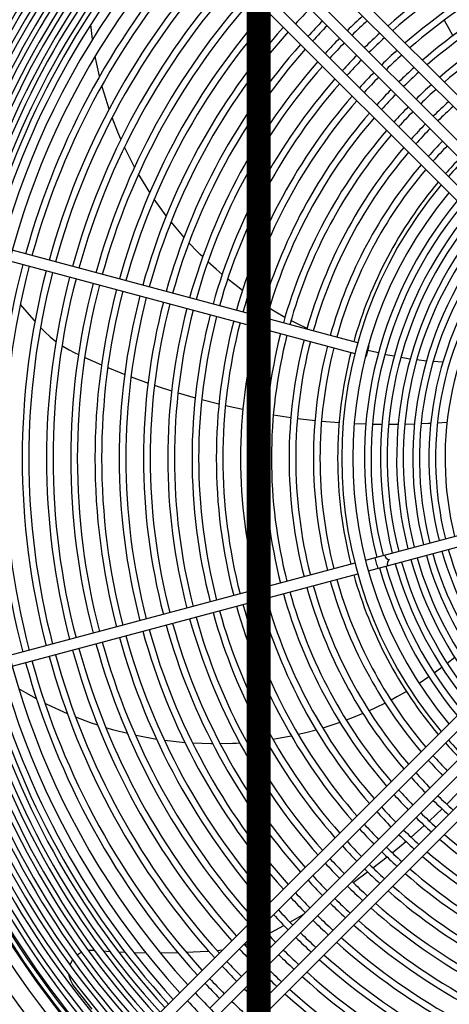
# Model space of a CAD drawing. Header units: centimetres. Extents: x -92429 to 178773, y 2337 to 428125.
# Tile 12 of 138: x 162336 to 162354, y 8904 to 8945. Entities that reach past the tile are written whole.
import ezdxf

# ---------------------------------------------------------------- set-up
doc = ezdxf.new("R2010")
doc.units = ezdxf.units.CM
doc.header["$LTSCALE"] = 50
doc.layers.add('Dach_Ist$0$RYSUNKOWE_NIEDRUK', color=6, linetype='Continuous', plot=False)
doc.layers.add('WL_urządzenia', color=1, linetype='Continuous')

msp = doc.modelspace()

# ---------------------------------------------------------------- linework, layer by layer
at = {"layer": 'Dach_Ist$0$RYSUNKOWE_NIEDRUK', "color": 8, "const_width": 1, "elevation": 2170}
msp.add_lwpolyline([(162474.34, 8804.997), (162761.334, 8893.291), (162225.915, 8893.291), (162346.373, 8893.291), (162346.373, 8733.149), (162346.373, 13607.706), (162346.373, 13508.773), (162262.567, 13508.773), (162671.299, 13508.773), (162444.719, 13577.681)], dxfattribs=at)
at = {"layer": 'WL_urządzenia', "color": 1, "linetype": 'Continuous'}
for p, q in [((162340.187, 8956.833, 2170), (162364.216, 8932.804, 2170)), ((162363.825, 8932.539, 2170), (162339.859, 8956.505, 2170)), ((162338.286, 8954.932, 2170), (162362.252, 8930.966, 2170)), ((162361.987, 8930.576, 2170), (162337.959, 8954.604, 2170)), ((162344.317, 8950.146, 2170), (162354.937, 8939.527, 2170)), ((162355.264, 8939.855, 2170), (162344.645, 8950.474, 2170)), ((162339.395, 8944.637, 2170), (162339.32, 8945.264, 2170)), ((162354.16, 8945.447, 2170), (162354.355, 8945.102, 2170)), ((162354.355, 8945.102, 2170), (162354.53, 8944.799, 2170)), ((162339.574, 8943.603, 2170), (162339.509, 8943.934, 2170)), ((162339.688, 8943.093, 2170), (162339.574, 8943.603, 2170)), ((162339.813, 8942.612, 2170), (162339.788, 8942.705, 2170)), ((162340.091, 8941.713, 2170), (162339.813, 8942.612, 2170)), ((162340.458, 8940.743, 2170), (162340.218, 8941.356, 2170)), ((162340.586, 8940.444, 2170), (162340.458, 8940.743, 2170)), ((162340.885, 8939.807, 2170), (162340.736, 8940.116, 2170)), ((162341.16, 8939.279, 2170), (162340.885, 8939.807, 2170)), ((162341.378, 8938.891, 2170), (162341.328, 8938.977, 2170)), ((162341.798, 8938.208, 2170), (162341.378, 8938.891, 2170)), ((162342.493, 8937.225, 2170), (162341.982, 8937.931, 2170)), ((162343.184, 8936.384, 2170), (162342.691, 8936.972, 2170)), ((162343.235, 8936.327, 2170), (162343.184, 8936.384, 2170)), ((162343.804, 8935.721, 2170), (162343.445, 8936.095, 2170)), ((162350.53, 8931.895, 2170), (162336.024, 8935.782, 2170)), ((162343.918, 8935.607, 2170), (162343.804, 8935.721, 2170)), ((162335.904, 8935.334, 2170), (162350.41, 8931.447, 2170)), ((162344.02, 8935.507, 2170), (162343.918, 8935.607, 2170)), ((162344.581, 8934.988, 2170), (162344.24, 8935.297, 2170)), ((162344.84, 8934.764, 2170), (162344.581, 8934.988, 2170)), ((162345.365, 8934.34, 2170), (162345.07, 8934.574, 2170)), ((162345.692, 8934.093, 2170), (162345.365, 8934.34, 2170)), ((162346.204, 8933.734, 2170), (162345.93, 8933.923, 2170)), ((162346.573, 8933.493, 2170), (162346.204, 8933.734, 2170)), ((162336.358, 8933.503, 2170), (162336.932, 8932.844, 2170)), ((162347.088, 8933.181, 2170), (162346.817, 8933.342, 2170)), ((162347.477, 8932.962, 2170), (162347.088, 8933.181, 2170)), ((162336.932, 8932.844, 2170), (162336.974, 8932.796, 2170)), ((162348.004, 8932.688, 2170), (162347.728, 8932.828, 2170)), ((162337.209, 8932.538, 2170), (162337.221, 8932.524, 2170)), ((162337.221, 8932.524, 2170), (162337.378, 8932.363, 2170)), ((162337.378, 8932.363, 2170), (162337.621, 8932.139, 2170)), ((162348.404, 8932.497, 2170), (162348.004, 8932.688, 2170)), ((162337.621, 8932.139, 2170), (162337.86, 8931.949, 2170)), ((162338.113, 8931.773, 2170), (162338.145, 8931.752, 2170)), ((162338.145, 8931.752, 2170), (162338.416, 8931.592, 2170)), ((162338.416, 8931.592, 2170), (162338.628, 8931.484, 2170)), ((162338.628, 8931.484, 2170), (162338.805, 8931.4, 2170)), ((162351.399, 8931.466, 2170), (162350.958, 8931.576, 2170)), ((162351.001, 8931.769, 2170), (162350.978, 8931.775, 2170)), ((162339.068, 8931.277, 2170), (162339.771, 8930.964, 2170)), ((162350.858, 8931.327, 2170), (162350.881, 8931.321, 2170)), ((162351.8, 8931.377, 2170), (162351.67, 8931.404, 2170)), ((162352.063, 8931.325, 2170), (162351.8, 8931.377, 2170)), ((162352.734, 8931.212, 2170), (162352.337, 8931.275, 2170)), ((162353.415, 8931.128, 2170), (162353.012, 8931.174, 2170)), ((162353.89, 8931.087, 2170), (162353.696, 8931.102, 2170)), ((162354.104, 8931.073, 2170), (162353.89, 8931.087, 2170)), ((162340.036, 8930.852, 2170), (162340.579, 8930.631, 2170)), ((162340.579, 8930.631, 2170), (162340.746, 8930.565, 2170)), ((162341.013, 8930.462, 2170), (162341.727, 8930.202, 2170)), ((162341.996, 8930.109, 2170), (162342.148, 8930.057, 2170)), ((162342.148, 8930.057, 2170), (162342.714, 8929.874, 2170)), ((162342.985, 8929.79, 2170), (162343.707, 8929.581, 2170)), ((162343.979, 8929.507, 2170), (162344.705, 8929.322, 2170)), ((162344.978, 8929.258, 2170), (162345.365, 8929.171, 2170)), ((162345.365, 8929.171, 2170), (162345.707, 8929.099, 2170)), ((162345.981, 8929.043, 2170), (162346.713, 8928.909, 2170)), ((162346.988, 8928.863, 2170), (162346.997, 8928.862, 2170)), ((162346.997, 8928.862, 2170), (162347.723, 8928.753, 2170)), ((162347.999, 8928.717, 2170), (162348.635, 8928.642, 2170)), ((162348.635, 8928.642, 2170), (162348.735, 8928.631, 2170)), ((162349.012, 8928.604, 2170), (162349.75, 8928.543, 2170)), ((162350.384, 8928.506, 2170), (162350.872, 8928.485, 2170)), ((162351.151, 8928.477, 2170), (162351.551, 8928.47, 2170)), ((162351.83, 8928.468, 2170), (162351.894, 8928.468, 2170)), ((162351.894, 8928.468, 2170), (162352.231, 8928.47, 2170)), ((162352.511, 8928.475, 2170), (162352.913, 8928.485, 2170)), ((162353.194, 8928.496, 2170), (162353.5, 8928.51, 2170)), ((162353.5, 8928.51, 2170), (162353.598, 8928.516, 2170)), ((162353.879, 8928.533, 2170), (162354.284, 8928.562, 2170)), ((162350.858, 8922.755, 2170), (162358.065, 8924.686, 2170)), ((162350.978, 8922.307, 2170), (162358.185, 8924.238, 2170)), ((162337.959, 8899.478, 2170), (162361.987, 8923.506, 2170)), ((162362.252, 8923.116, 2170), (162338.286, 8899.15, 2170)), ((162350.41, 8922.635, 2170), (162335.904, 8918.748, 2170)), ((162336.024, 8918.3, 2170), (162350.53, 8922.187, 2170)), ((162339.859, 8897.577, 2170), (162363.825, 8921.543, 2170)), ((162364.216, 8921.277, 2170), (162340.187, 8897.249, 2170)), ((162354.603, 8918.673, 2170), (162354.29, 8918.42, 2170)), ((162354.07, 8918.249, 2170), (162353.855, 8918.089, 2170)), ((162353.521, 8917.85, 2170), (162353.116, 8917.578, 2170)), ((162353.855, 8918.089, 2170), (162353.748, 8918.011, 2170)), ((162336.588, 8917.184, 2170), (162336.299, 8917.357, 2170)), ((162337.044, 8916.928, 2170), (162336.588, 8917.184, 2170)), ((162352.178, 8917.015, 2170), (162351.929, 8916.879, 2170)), ((162352.576, 8917.243, 2170), (162352.178, 8917.015, 2170)), ((162337.485, 8916.699, 2170), (162337.399, 8916.742, 2170)), ((162338.339, 8916.303, 2170), (162337.485, 8916.699, 2170)), ((162351.681, 8916.75, 2170), (162351.284, 8916.555, 2170)), ((162350.751, 8916.314, 2170), (162350.341, 8916.145, 2170)), ((162351.284, 8916.555, 2170), (162351.008, 8916.428, 2170)), ((162339.306, 8915.927, 2170), (162338.689, 8916.159, 2170)), ((162339.613, 8915.823, 2170), (162339.306, 8915.927, 2170)), ((162349.362, 8915.794, 2170), (162349.061, 8915.7, 2170)), ((162349.785, 8915.937, 2170), (162349.362, 8915.794, 2170)), ((162350.341, 8916.145, 2170), (162350.052, 8916.034, 2170)), ((162340.287, 8915.618, 2170), (162339.957, 8915.714, 2170)), ((162340.863, 8915.469, 2170), (162340.287, 8915.618, 2170)), ((162341.297, 8915.371, 2170), (162341.2, 8915.392, 2170)), ((162342.086, 8915.227, 2170), (162341.297, 8915.371, 2170)), ((162347.75, 8915.368, 2170), (162347.347, 8915.289, 2170)), ((162348.359, 8915.507, 2170), (162348.036, 8915.43, 2170)), ((162348.785, 8915.62, 2170), (162348.359, 8915.507, 2170)), ((162343.281, 8915.085, 2170), (162342.415, 8915.179, 2170)), ((162344.369, 8915.037, 2170), (162343.602, 8915.063, 2170)), ((162344.446, 8915.036, 2170), (162344.369, 8915.037, 2170)), ((162345.277, 8915.053, 2170), (162344.758, 8915.037, 2170)), ((162345.437, 8915.062, 2170), (162345.277, 8915.053, 2170)), ((162345.58, 8915.071, 2170), (162345.437, 8915.062, 2170)), ((162346.341, 8915.14, 2170), (162345.883, 8915.094, 2170)), ((162346.681, 8915.183, 2170), (162346.341, 8915.14, 2170)), ((162347.347, 8915.289, 2170), (162346.976, 8915.226, 2170)), ((162354.937, 8914.555, 2170), (162344.317, 8903.936, 2170)), ((162344.645, 8903.608, 2170), (162355.264, 8914.227, 2170)), ((162354.269, 8912.508, 2170), (162354.72, 8912.963, 2170)), ((162353.539, 8911.808, 2170), (162354.071, 8912.313, 2170)), ((162353.532, 8911.802, 2170), (162353.539, 8911.808, 2170)), ((162352.77, 8911.12, 2170), (162353.327, 8911.613, 2170)), ((162352.29, 8910.712, 2170), (162352.558, 8910.937, 2170)), ((162351.984, 8910.461, 2170), (162352.29, 8910.712, 2170)), ((162351.172, 8909.827, 2170), (162351.765, 8910.286, 2170)), ((162350.337, 8909.218, 2170), (162350.947, 8909.658, 2170)), ((162350.069, 8909.032, 2170), (162350.104, 8909.056, 2170)), ((162347.685, 8907.548, 2170), (162348.193, 8907.839, 2170)), ((162348.193, 8907.839, 2170), (162348.261, 8907.88, 2170)), ((162346.753, 8907.047, 2170), (162347.433, 8907.409, 2170)), ((162345.811, 8906.612, 2170), (162346.104, 8906.727, 2170)), ((162346.104, 8906.727, 2170), (162346.319, 8906.827, 2170)), ((162346.319, 8906.827, 2170), (162346.495, 8906.915, 2170)), ((162338.836, 8906.231, 2170), (162338.928, 8906.283, 2170)), ((162339.209, 8906.368, 2170), (162339.352, 8906.376, 2170)), ((162339.352, 8906.376, 2170), (162339.413, 8906.373, 2170)), ((162339.413, 8906.373, 2170), (162339.472, 8906.368, 2170)), ((162339.839, 8906.339, 2170), (162339.844, 8906.339, 2170)), ((162339.844, 8906.339, 2170), (162340.118, 8906.32, 2170)), ((162340.483, 8906.299, 2170), (162340.76, 8906.286, 2170)), ((162341.123, 8906.273, 2170), (162341.638, 8906.261, 2170)), ((162342.235, 8906.258, 2170), (162342.977, 8906.27, 2170)), ((162343.331, 8906.281, 2170), (162344.204, 8906.328, 2170)), ((162344.204, 8906.328, 2170), (162344.267, 8906.332, 2170)), ((162344.616, 8906.358, 2170), (162344.634, 8906.36, 2170)), ((162344.634, 8906.36, 2170), (162344.857, 8906.383, 2170)), ((162344.857, 8906.383, 2170), (162344.865, 8906.384, 2170)), ((162345.775, 8906.599, 2170), (162345.811, 8906.612, 2170)), ((162338.486, 8905.825, 2170), (162338.558, 8905.957, 2170)), ((162338.748, 8906.168, 2170), (162338.836, 8906.231, 2170)), ((162338.453, 8905.739, 2170), (162338.486, 8905.825, 2170)), ((162338.42, 8905.292, 2170), (162338.415, 8905.32, 2170)), ((162338.468, 8905.118, 2170), (162338.42, 8905.292, 2170)), ((162338.551, 8904.952, 2170), (162338.468, 8905.118, 2170)), ((162338.595, 8904.888, 2170), (162338.551, 8904.952, 2170)), ((162339.381, 8903.891, 2170), (162338.595, 8904.888, 2170))]:
    msp.add_line(p, q, dxfattribs=at)
for points in [[(162351.001, 8931.769, -0.037253), (162350.933, 8931.547, -0.037253), (162350.881, 8931.321)], [(162350.881, 8931.321, -0.037253), (162350.949, 8931.543)], [(162350.949, 8931.543, -0.037253), (162351.001, 8931.769)], [(162351.254, 8922.861, -0.037253), (162351.306, 8922.635, -0.037253), (162351.374, 8922.413)], [(162351.671, 8922.972, 0.374287), (162351.862, 8922.784, 0.374287), (162351.791, 8922.525)]]:
    msp.add_lwpolyline(points, format="xyb", dxfattribs=at)
msp.add_circle((162367.75, 8927.041, 2170), 47.277, dxfattribs=at)
for radius, start, end in [(47.277, 229.4416, 220.5584), (42.566, 227.9961, 222.0039), (42.222, 228.0205, 221.9795), (42.012, 228.0356, 221.9644), (38.964, 137.3179, 221.7267), (38.239, 137.3619, 222.6381), (37.775, 137.3909, 222.6091), (37.729, 137.3939, 164.6481), (37.544, 137.4057, 164.6463), (37.483, 137.4096, 164.6457), (37.205, 137.4276, 164.6431), (36.992, 137.4416, 164.641), (36.714, 137.4601, 164.6383), (36.501, 137.4744, 164.6362), (36.223, 137.4935, 164.6334), (36.011, 137.5082, 164.6313), (35.732, 137.5277, 164.6284), (35.52, 137.5429, 164.6262), (35.242, 137.5629, 164.6232), (35.029, 137.5785, 164.6209), (34.751, 137.5992, 164.6179), (34.538, 137.6152, 164.6155), (34.26, 137.6364, 164.6124), (24.177, 105.5492, 131.2627), (34.048, 137.6529, 164.61), (33.769, 137.6748, 164.6068), (23.899, 105.5556, 131.2191), (33.372, 137.7066, 222.2934), (23.158, 105.5734, 131.098), (32.908, 137.7448, 222.2552), (22.88, 105.5804, 131.0505), (32.329, 137.794, 164.5893), (32.051, 137.8183, 164.5857), (31.31, 137.8851, 164.5759), (22.139, 105.5998, 130.9181), (21.861, 105.6074, 130.8661), (31.032, 137.9109, 164.5721), (30.291, 137.9822, 164.5616), (21.12, 105.6287, 130.7208), (30.013, 138.0099, 164.5576), (20.842, 105.6371, 130.6636), (29.272, 138.0861, 164.5464), (28.994, 138.1157, 164.542), (28.253, 138.1975, 164.53), (27.975, 138.2293, 164.5253), (26.956, 135.4926, 137.3651), (25.196, 132.4696, 134.473), (27.234, 138.3173, 164.5124), (26.215, 135.5065, 137.432), (25.937, 135.512, 137.4581), (24.918, 132.4413, 134.4671), (26.956, 138.3516, 164.5074), (24.177, 132.3628, 134.4508), (26.215, 138.4464, 164.4935), (25.196, 135.527, 137.5304), (24.918, 135.5329, 137.5587), (23.899, 132.3321, 134.4444), (25.937, 138.4834, 164.488), (24.177, 135.5492, 137.6372), (23.158, 132.2467, 134.4266), (22.88, 132.2132, 134.4196), (25.196, 138.586, 164.473), (24.918, 138.626, 164.4671), (23.899, 135.5556, 137.6679), (23.158, 135.5734, 137.7533), (22.139, 132.1199, 134.4002), (21.861, 132.0832, 134.3926), (24.177, 138.7373, 164.4508), (23.899, 138.7809, 164.4444), (22.88, 135.5804, 137.7868), (21.12, 131.9808, 134.3713), (23.158, 138.902, 164.4266), (22.139, 135.5998, 137.8801), (21.861, 135.6074, 137.9168), (20.842, 131.9405, 134.3629), (22.88, 138.9495, 164.4196), (20.101, 131.8276, 134.3394), (22.139, 139.0819, 164.4002), (21.12, 135.6287, 138.0192), (20.842, 135.6371, 138.0595), (19.823, 131.783, 134.3301), (21.861, 139.1339, 164.3926), (20.101, 135.6606, 138.1724), (21.12, 139.2792, 164.3713), (20.842, 139.3364, 164.3629), (19.823, 135.6699, 138.217), (19.082, 135.6959, 138.342), (18.804, 135.7062, 138.3915), (17.891, 131.4353, 138.5647), (20.101, 139.4966, 164.3394), (19.823, 139.5598, 164.3301), (19.082, 139.7372, 164.3041), (18.063, 135.7351, 138.5308), (18.804, 139.8074, 164.2938), (17.891, 140.0533, 219.9467), (18.063, 140.0051, 164.2649), (17.428, 140.1881, 219.8119), (16.94, 140.3379, 194.2161), (16.662, 140.4272, 194.203), (16.262, 140.561, 194.1835), (15.984, 140.658, 194.1693), (15.585, 140.8036, 194.148), (15.307, 140.9094, 194.1325), (14.907, 141.0683, 194.1092), (14.629, 141.1842, 194.0923), (14.23, 141.3585, 194.0668), (13.951, 141.4858, 194.0482), (13.552, 141.6778, 194.0201), (32.329, 165.4107, 194.5893), (32.051, 165.4143, 194.5857), (31.31, 165.4241, 194.5759), (31.032, 165.4279, 194.5721), (30.291, 165.4384, 194.5616), (30.013, 165.4424, 194.5576), (29.272, 165.4536, 194.5464), (28.994, 165.458, 194.542), (28.253, 165.47, 194.53), (27.975, 165.4747, 194.5253), (27.234, 165.4876, 194.5124), (26.956, 165.4926, 194.5074), (26.215, 165.5065, 194.4935), (25.937, 165.512, 194.488), (25.196, 165.527, 194.473), (24.918, 165.5329, 194.4671), (24.177, 165.5492, 194.4508), (23.899, 165.5556, 194.4444), (23.158, 165.5734, 194.4266), (22.88, 165.5804, 194.4196), (22.139, 165.5998, 194.4002), (21.861, 165.6074, 194.3926), (21.12, 165.6287, 194.3713), (20.842, 165.6371, 194.3629), (20.101, 165.6606, 194.3394), (19.823, 165.6699, 194.3301), (19.082, 165.6959, 194.3041), (18.804, 165.7062, 194.2938), (18.063, 165.7351, 194.2649), (13.951, 195.9518, 218.5142), (15.307, 195.8675, 219.0906), (14.907, 195.8908, 218.9317), (14.629, 195.9077, 218.8158), (14.23, 195.9332, 218.6415), (16.94, 195.7839, 219.6621), (16.662, 195.797, 219.5728), (16.262, 195.8165, 219.439), (15.984, 195.8307, 219.342), (15.585, 195.852, 219.1964), (18.063, 195.7351, 219.9949), (20.101, 195.6606, 220.5034), (19.823, 195.6699, 220.4402), (19.082, 195.6959, 220.2628), (18.804, 195.7062, 220.1926), (21.861, 195.6074, 220.8661), (21.12, 195.6287, 220.7208), (20.842, 195.6371, 220.6636), (23.158, 195.5734, 221.098), (22.88, 195.5804, 221.0505), (22.139, 195.5998, 220.9181), (24.918, 195.5329, 221.374), (24.177, 195.5492, 221.2627), (23.899, 195.5556, 221.2191), (26.215, 195.5065, 221.5536), (25.937, 195.512, 221.5166), (25.196, 195.527, 221.414), (28.253, 195.47, 221.8025), (27.975, 195.4747, 221.7707), (27.234, 195.4876, 221.6827), (26.956, 195.4926, 221.6484), (29.272, 195.4536, 221.9139), (28.994, 195.458, 221.8843), (31.31, 195.4241, 222.1149), (31.032, 195.4279, 222.0891), (30.291, 195.4384, 222.0178), (30.013, 195.4424, 221.9901), (32.329, 195.4107, 222.206), (32.051, 195.4143, 222.1817), (34.538, 195.3845, 222.3848), (34.26, 195.3876, 222.3636), (34.048, 195.39, 222.3471), (33.769, 195.3932, 222.3252), (36.223, 195.3666, 222.5065), (36.011, 195.3687, 222.4918), (35.732, 195.3716, 222.4723), (35.52, 195.3738, 222.4571), (35.242, 195.3768, 222.4371), (35.029, 195.3791, 222.4215), (34.751, 195.3821, 222.4008), (37.729, 195.3519, 222.6061), (37.544, 195.3537, 222.5943), (37.483, 195.3543, 222.5904), (37.205, 195.3569, 222.5724), (36.992, 195.359, 222.5584), (36.714, 195.3617, 222.5399), (36.501, 195.3638, 222.5256), (18.063, 221.4692, 224.2649), (17.891, 221.4353, 228.5647), (18.804, 221.6085, 224.2938), (19.082, 221.658, 224.3041), (19.823, 221.783, 224.3301), (20.101, 221.8276, 224.3394), (21.12, 221.9808, 224.3713), (20.842, 221.9405, 224.3629), (19.823, 225.6699, 228.217), (20.101, 225.6606, 228.1724), (22.139, 222.1199, 224.4002), (21.861, 222.0832, 224.3926), (20.842, 225.6371, 228.0595), (22.88, 222.2132, 224.4196), (21.12, 225.6287, 228.0192), (23.158, 222.2467, 224.4266), (22.139, 225.5998, 227.8801), (21.861, 225.6074, 227.9168), (20.842, 229.3364, 254.3629), (23.899, 222.3321, 224.4444), (21.12, 229.2792, 254.3713), (24.177, 222.3628, 224.4508), (23.158, 225.5734, 227.7533), (22.88, 225.5804, 227.7868), (21.861, 229.1339, 254.3926), (25.196, 222.4696, 224.473), (24.918, 222.4413, 224.4671), (23.899, 225.5556, 227.6679), (22.139, 229.0819, 254.4002), (24.177, 225.5492, 227.6372), (23.158, 228.902, 254.4266), (22.88, 228.9495, 254.4196), (26.215, 222.568, 224.4935), (25.937, 222.5419, 224.488), (24.918, 225.5329, 227.5587), (26.956, 222.6349, 224.5074), (25.196, 225.527, 227.5304), (24.177, 228.7373, 254.4508), (23.899, 228.7809, 254.4444), (27.234, 222.659, 224.5124), (26.215, 225.5065, 227.432), (25.937, 225.512, 227.4581), (24.918, 228.626, 254.4671), (27.975, 222.7211, 224.5253), (25.196, 228.586, 254.473), (28.253, 222.7435, 224.53), (27.234, 225.4876, 227.341), (26.956, 225.4926, 227.3651), (25.937, 228.4834, 254.488), (29.272, 222.8221, 224.5464), (28.994, 222.8012, 224.542), (27.975, 225.4747, 227.2789), (26.215, 228.4464, 254.4935), (28.253, 225.47, 227.2565), (27.234, 228.3173, 254.5124), (26.956, 228.3516, 254.5074), (30.291, 222.8954, 224.5616), (30.013, 222.8759, 224.5576), (28.994, 225.458, 227.1988), (31.032, 222.9457, 224.5721), (29.272, 225.4536, 227.1779), (28.253, 228.1975, 254.53), (27.975, 228.2293, 254.5253), (31.31, 222.9639, 224.5759), (30.291, 225.4384, 227.1046), (30.013, 225.4424, 227.1241), (28.994, 228.1157, 254.542), (32.051, 223.011, 224.5857), (29.272, 228.0861, 254.5464), (32.329, 223.0281, 224.5893), (31.31, 225.4241, 227.0361), (31.032, 225.4279, 227.0543), (30.013, 228.0099, 254.5576), (33.372, 223.0898, 226.9102), (32.908, 223.0629, 226.9371), (32.051, 225.4143, 226.989), (30.291, 227.9822, 254.5616)]:
    msp.add_arc((162367.75, 8927.041, 2170), radius, start, end, dxfattribs=at)

doc.saveas('drawing.dxf')
